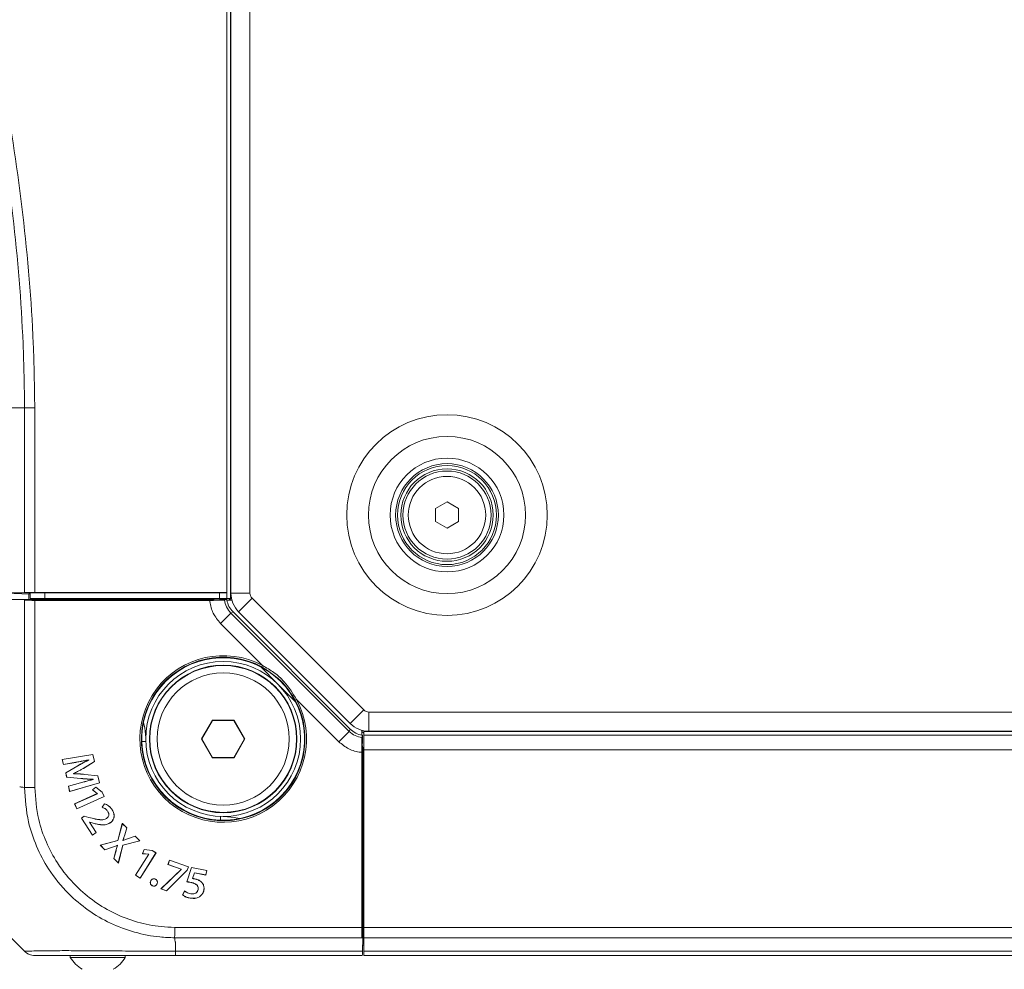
# Model space of a CAD drawing. Header units: millimetres. Extents: x 0 to 1118, y 0 to 864.
# Tile 113 of 256: x 238 to 272, y 604 to 637. Entities that reach past the tile are written whole.
import ezdxf

# ---------------------------------------------------------------- set-up
doc = ezdxf.new("R2010")
doc.units = ezdxf.units.MM

msp = doc.modelspace()

# ---------------------------------------------------------------- linework, layer by layer
at = {"color": 9, "linetype": 'Continuous', "lineweight": 0}
for p, q in [((245.576, 740.302), (245.576, 617.127)), ((246.239, 740.123), (246.239, 617.305)), ((238.097, 623.618), (238.555, 623.618)), ((238.555, 617.328), (238.555, 623.618)), ((238.908, 623.618), (238.908, 617.331)), ((239.251, 617.319), (239.251, 617.127)), ((245.201, 617.127), (245.201, 617.32)), ((246.239, 617.305), (245.589, 617.305)), ((238.555, 617.077), (245.02, 617.077)), ((238.555, 610.686), (238.555, 617.062)), ((238.908, 617.059), (238.908, 610.689)), ((245.02, 617.077), (245.124, 617.077)), ((246.312, 617.128), (245.852, 616.669)), ((246.312, 617.128), (250.115, 613.325)), ((245.232, 616.276), (245.585, 616.628)), ((245.661, 616.667), (245.585, 616.628)), ((245.585, 616.628), (249.615, 612.598)), ((246.671, 614.837), (245.232, 616.276)), ((246.671, 614.837), (246.647, 614.793)), ((247.78, 613.66), (247.824, 613.684)), ((249.263, 612.245), (247.824, 613.684)), ((250.115, 613.325), (249.656, 612.865)), ((250.292, 613.252), (250.292, 612.602)), ((250.292, 613.252), (436.61, 613.252)), ((249.263, 612.245), (249.615, 612.598)), ((249.615, 612.598), (249.654, 612.674)), ((250.114, 612.589), (436.789, 612.589)), ((250.064, 612.138), (250.064, 612.033)), ((250.064, 612.033), (250.064, 605.568)), ((436.789, 611.964), (250.114, 611.964)), ((240.301, 611.543), (240.302, 611.541)), ((240.37, 611.423), (240.369, 611.425)), ((240.469, 610.844), (240.468, 610.846)), ((240.475, 610.996), (240.475, 610.994)), ((240.752, 609.664), (240.752, 609.666)), ((241.973, 609.074), (241.975, 609.073)), ((242.099, 608.948), (242.099, 608.95)), ((241.516, 608.643), (241.517, 608.641)), ((241.665, 608.496), (241.663, 608.497)), ((243.676, 605.921), (250.046, 605.921)), ((250.079, 605.964), (250.114, 605.964)), ((250.114, 605.921), (436.789, 605.921)), ((250.049, 605.568), (243.673, 605.568)), ((436.789, 605.568), (250.114, 605.568)), ((243.701, 605.407), (243.701, 605.111)), ((243.701, 605.111), (250.071, 605.111)), ((250.114, 605.111), (436.789, 605.111))]:
    msp.add_line(p, q, dxfattribs=at)
at = {"color": 7, "linetype": 'Continuous', "lineweight": 15}
for p, q in [((245.451, 617.331), (245.451, 740.098)), ((245.589, 740.123), (245.589, 617.305)), ((252.564, 620.188), (252.951, 620.412)), ((252.951, 620.412), (253.339, 620.188)), ((252.564, 619.741), (252.564, 620.188)), ((253.339, 620.188), (253.339, 619.741)), ((252.951, 619.517), (252.564, 619.741)), ((253.339, 619.741), (252.951, 619.517)), ((237.951, 617.314), (238.714, 617.314)), ((237.951, 617.302), (238.714, 617.275)), ((238.098, 617.32), (238.555, 617.328)), ((238.701, 617.276), (238.701, 617.092)), ((238.714, 617.275), (238.714, 617.314)), ((238.751, 617.127), (238.751, 617.316)), ((238.908, 617.331), (245.451, 617.331)), ((245.451, 617.32), (239.075, 617.319)), ((245.451, 617.32), (245.451, 617.331)), ((245.451, 617.32), (245.451, 617.127)), ((238.555, 617.092), (238.098, 617.084)), ((238.555, 617.077), (238.555, 617.092)), ((238.555, 617.092), (245.02, 617.092)), ((238.555, 617.062), (238.555, 617.077)), ((238.555, 617.062), (245.02, 617.062)), ((238.751, 617.127), (239.251, 617.127)), ((244.871, 617.059), (238.908, 617.059)), ((245.201, 617.127), (239.251, 617.127)), ((240.101, 617.092), (240.101, 617.127)), ((240.601, 617.127), (240.601, 617.092)), ((244.269, 617.127), (244.304, 617.092)), ((245.02, 617.077), (245.02, 617.092)), ((245.02, 617.092), (245.124, 617.077)), ((245.02, 617.062), (245.124, 617.077)), ((245.02, 617.077), (245.02, 617.062)), ((245.124, 617.077), (245.201, 617.088)), ((245.201, 617.127), (245.451, 617.127)), ((245.201, 617.088), (245.45, 617.088)), ((245.371, 617.067), (245.45, 617.088)), ((245.451, 617.077), (245.45, 617.088)), ((245.524, 617.127), (245.451, 617.127)), ((245.451, 617.077), (245.453, 617.066)), ((245.621, 617.066), (245.453, 617.066)), ((245.524, 617.127), (245.607, 617.127)), ((245.585, 617.066), (245.524, 617.127)), ((245.661, 616.667), (249.654, 612.674)), ((245.852, 616.669), (249.656, 612.865)), ((246.593, 614.803), (247.191, 614.204)), ((247.191, 614.204), (247.79, 613.606)), ((244.957, 612.98), (244.587, 612.339)), ((244.962, 612.971), (244.597, 612.339)), ((244.962, 612.971), (244.957, 612.98)), ((245.696, 612.98), (244.957, 612.98)), ((245.691, 612.971), (244.962, 612.971)), ((245.691, 612.971), (245.696, 612.98)), ((246.055, 612.339), (245.691, 612.971)), ((246.065, 612.339), (245.696, 612.98)), ((250.053, 612.634), (250.053, 612.466)), ((250.114, 612.537), (250.053, 612.598)), ((250.114, 612.62), (250.114, 612.537)), ((250.114, 612.464), (250.114, 612.537)), ((250.292, 612.602), (436.61, 612.602)), ((242.558, 612.252), (242.702, 612.252)), ((242.689, 612.339), (242.689, 612.377)), ((244.597, 612.339), (244.587, 612.339)), ((244.587, 612.339), (244.957, 611.699)), ((244.597, 612.339), (244.962, 611.708)), ((245.691, 611.708), (246.055, 612.339)), ((245.696, 611.699), (246.065, 612.339)), ((246.055, 612.339), (246.065, 612.339)), ((250.053, 612.466), (250.064, 612.464)), ((250.054, 612.384), (250.075, 612.463)), ((250.064, 612.464), (250.075, 612.463)), ((250.075, 612.214), (250.064, 612.138)), ((250.075, 612.463), (250.075, 612.214)), ((250.114, 611.964), (250.114, 612.464)), ((250.114, 612.464), (436.789, 612.464)), ((250.046, 611.884), (250.046, 605.921)), ((250.064, 612.138), (250.049, 612.033)), ((250.049, 612.033), (250.049, 605.568)), ((250.064, 612.033), (250.049, 612.033)), ((250.064, 612.138), (250.079, 612.033)), ((250.064, 612.033), (250.079, 612.033)), ((250.079, 612.033), (250.079, 605.568)), ((250.114, 611.964), (250.114, 605.921)), ((240.887, 611.813), (239.842, 611.644)), ((239.842, 611.644), (239.882, 611.468)), ((239.844, 611.642), (239.842, 611.644)), ((240.886, 611.811), (239.844, 611.642)), ((239.844, 611.642), (239.884, 611.471)), ((239.882, 611.468), (240.302, 611.541)), ((239.884, 611.471), (240.301, 611.543)), ((240.56, 611.338), (240.942, 611.567)), ((240.562, 611.336), (240.945, 611.566)), ((240.746, 611.627), (240.744, 611.624)), ((240.744, 611.624), (240.745, 611.621)), ((240.748, 611.62), (240.745, 611.621)), ((240.746, 611.627), (240.748, 611.62)), ((240.886, 611.811), (240.887, 611.813)), ((240.942, 611.567), (240.886, 611.811)), ((240.945, 611.566), (240.887, 611.813)), ((240.942, 611.567), (240.945, 611.566)), ((244.962, 611.708), (244.957, 611.699)), ((244.957, 611.699), (245.696, 611.699)), ((244.962, 611.708), (245.691, 611.708)), ((245.691, 611.708), (245.696, 611.699)), ((239.884, 611.471), (239.882, 611.468)), ((240.369, 611.425), (239.961, 611.186)), ((239.961, 611.186), (239.994, 611.04)), ((239.963, 611.184), (239.961, 611.186)), ((240.37, 611.423), (239.963, 611.184)), ((239.963, 611.184), (239.996, 611.042)), ((240.225, 611.152), (240.223, 611.16)), ((240.223, 611.16), (240.226, 611.158)), ((240.225, 611.152), (240.227, 611.154)), ((240.227, 611.154), (240.226, 611.158)), ((240.56, 611.338), (240.562, 611.336)), ((250.079, 611.317), (250.114, 611.282)), ((239.996, 611.042), (239.994, 611.04)), ((239.994, 611.04), (240.475, 610.994)), ((239.996, 611.042), (240.475, 610.996)), ((240.468, 610.846), (240.053, 610.729)), ((240.469, 610.844), (240.056, 610.727)), ((240.095, 610.546), (241.111, 610.843)), ((240.097, 610.548), (241.109, 610.844)), ((240.609, 611.132), (240.61, 611.134)), ((241.053, 611.085), (240.609, 611.132)), ((241.055, 611.087), (240.61, 611.134)), ((240.899, 610.965), (240.897, 610.963)), ((240.897, 610.963), (240.898, 610.958)), ((240.901, 610.956), (240.898, 610.958)), ((240.899, 610.965), (240.901, 610.956)), ((241.053, 611.085), (241.055, 611.087)), ((241.109, 610.844), (241.053, 611.085)), ((241.111, 610.843), (241.055, 611.087)), ((241.109, 610.844), (241.111, 610.843)), ((240.053, 610.729), (240.095, 610.546)), ((240.056, 610.727), (240.053, 610.729)), ((240.056, 610.727), (240.097, 610.548)), ((240.097, 610.548), (240.095, 610.546)), ((241.037, 610.476), (240.265, 610.131)), ((241.04, 610.475), (240.268, 610.13)), ((240.993, 610.701), (240.873, 610.611)), ((240.873, 610.611), (241.035, 610.479)), ((240.877, 610.611), (240.873, 610.611)), ((240.993, 610.698), (240.877, 610.611)), ((240.877, 610.611), (241.037, 610.48)), ((241.206, 610.524), (240.993, 610.701)), ((240.993, 610.698), (240.993, 610.701)), ((241.204, 610.523), (240.993, 610.698)), ((241.037, 610.48), (241.035, 610.479)), ((241.035, 610.479), (241.037, 610.476)), ((241.037, 610.48), (241.04, 610.475)), ((241.04, 610.475), (241.037, 610.476)), ((241.204, 610.523), (241.206, 610.524)), ((241.269, 610.378), (241.204, 610.523)), ((241.272, 610.377), (241.206, 610.524)), ((240.341, 609.961), (241.272, 610.377)), ((240.342, 609.964), (241.269, 610.378)), ((241.269, 610.378), (241.272, 610.377)), ((240.265, 610.131), (240.341, 609.961)), ((240.268, 610.13), (240.265, 610.131)), ((240.268, 610.13), (240.342, 609.964)), ((240.342, 609.964), (240.341, 609.961)), ((241.287, 610.132), (241.203, 610.011)), ((241.288, 610.13), (241.207, 610.012)), ((241.394, 609.875), (241.393, 609.874)), ((241.544, 609.925), (241.546, 609.926)), ((240.593, 609.707), (240.494, 609.644)), ((240.494, 609.644), (240.869, 609.062)), ((240.497, 609.643), (240.494, 609.644)), ((240.594, 609.705), (240.497, 609.643)), ((240.497, 609.643), (240.87, 609.066)), ((240.752, 609.666), (240.593, 609.707)), ((240.594, 609.705), (240.593, 609.707)), ((240.752, 609.664), (240.594, 609.705)), ((240.774, 609.502), (240.779, 609.505)), ((240.774, 609.502), (240.777, 609.501)), ((241, 609.15), (240.774, 609.502)), ((240.777, 609.501), (240.779, 609.503)), ((241.003, 609.149), (240.777, 609.501)), ((240.779, 609.505), (240.893, 609.471)), ((240.779, 609.505), (240.779, 609.503)), ((240.779, 609.503), (240.892, 609.469)), ((240.893, 609.471), (240.892, 609.469)), ((241.349, 609.627), (241.347, 609.628)), ((241.467, 609.478), (241.468, 609.476)), ((245.239, 609.713), (245.239, 609.571)), ((245.364, 609.702), (245.326, 609.702)), ((240.869, 609.062), (241.003, 609.149)), ((240.87, 609.066), (241, 609.15)), ((241, 609.15), (241.003, 609.149)), ((241.89, 609.464), (241.736, 608.881)), ((241.891, 609.46), (241.738, 608.879)), ((242.047, 609.308), (241.89, 609.464)), ((241.891, 609.46), (241.89, 609.464)), ((242.044, 609.308), (241.891, 609.46)), ((241.973, 609.074), (242.044, 609.308)), ((241.975, 609.073), (242.047, 609.308)), ((242.044, 609.308), (242.047, 609.308)), ((240.87, 609.066), (240.869, 609.062)), ((241.736, 608.881), (241.137, 608.721)), ((241.738, 608.879), (241.142, 608.72)), ((241.738, 608.879), (241.736, 608.881)), ((241.905, 608.723), (242.485, 608.872)), ((241.907, 608.721), (242.489, 608.87)), ((241.914, 608.881), (241.91, 608.885)), ((241.91, 608.885), (241.913, 608.885)), ((241.915, 608.883), (241.913, 608.885)), ((241.914, 608.881), (241.915, 608.883)), ((242.332, 609.026), (242.099, 608.95)), ((242.332, 609.023), (242.099, 608.948)), ((242.489, 608.87), (242.332, 609.026)), ((242.332, 609.023), (242.332, 609.026)), ((242.485, 608.872), (242.332, 609.023)), ((242.485, 608.872), (242.489, 608.87)), ((241.137, 608.721), (241.294, 608.566)), ((241.142, 608.72), (241.137, 608.721)), ((241.142, 608.72), (241.295, 608.568)), ((241.294, 608.566), (241.517, 608.641)), ((241.295, 608.568), (241.294, 608.566)), ((241.295, 608.568), (241.516, 608.643)), ((241.663, 608.497), (241.597, 608.267)), ((241.665, 608.496), (241.599, 608.268)), ((241.725, 608.718), (241.725, 608.716)), ((241.725, 608.718), (241.731, 608.713)), ((241.725, 608.716), (241.728, 608.712)), ((241.731, 608.713), (241.728, 608.712)), ((241.754, 608.115), (241.905, 608.723)), ((241.755, 608.11), (241.907, 608.721)), ((241.905, 608.723), (241.907, 608.721)), ((242.629, 608.573), (242.579, 608.432)), ((242.63, 608.571), (242.582, 608.434)), ((242.904, 608.544), (242.629, 608.573)), ((242.63, 608.571), (242.629, 608.573)), ((242.903, 608.542), (242.63, 608.571)), ((242.903, 608.542), (242.904, 608.544)), ((243.037, 608.458), (242.903, 608.542)), ((243.04, 608.458), (242.904, 608.544)), ((241.599, 608.268), (241.597, 608.267)), ((241.597, 608.267), (241.755, 608.11)), ((241.599, 608.268), (241.754, 608.115)), ((242.79, 608.41), (242.339, 607.695)), ((242.793, 608.411), (242.342, 607.696)), ((242.496, 607.599), (243.037, 608.458)), ((242.497, 607.596), (243.04, 608.458)), ((242.582, 608.434), (242.579, 608.432)), ((242.579, 608.432), (242.787, 608.412)), ((242.582, 608.434), (242.788, 608.414)), ((242.788, 608.414), (242.787, 608.412)), ((242.787, 608.412), (242.79, 608.41)), ((242.788, 608.414), (242.793, 608.411)), ((242.793, 608.411), (242.79, 608.41)), ((243.037, 608.458), (243.04, 608.458)), ((243.498, 608.211), (243.445, 608.061)), ((243.5, 608.208), (243.447, 608.062)), ((244.144, 607.981), (243.498, 608.211)), ((243.5, 608.208), (243.498, 608.211)), ((244.141, 607.98), (243.5, 608.208)), ((241.754, 608.115), (241.755, 608.11)), ((243.896, 607.897), (243.204, 607.234)), ((243.898, 607.895), (243.208, 607.235)), ((243.395, 607.168), (244.101, 607.866)), ((243.396, 607.166), (244.102, 607.865)), ((243.447, 608.062), (243.445, 608.061)), ((243.445, 608.061), (243.897, 607.9)), ((243.447, 608.062), (243.9, 607.901)), ((243.897, 607.9), (243.896, 607.897)), ((243.898, 607.895), (243.896, 607.897)), ((243.9, 607.901), (243.897, 607.9)), ((243.9, 607.901), (243.898, 607.895)), ((244.249, 607.962), (244.085, 607.469)), ((244.25, 607.959), (244.088, 607.471)), ((244.101, 607.866), (244.141, 607.98)), ((244.101, 607.866), (244.102, 607.865)), ((244.102, 607.865), (244.144, 607.981)), ((244.141, 607.98), (244.144, 607.981)), ((244.766, 607.862), (244.249, 607.962)), ((244.25, 607.959), (244.249, 607.962)), ((244.764, 607.86), (244.25, 607.959)), ((244.734, 607.708), (244.764, 607.86)), ((244.736, 607.705), (244.766, 607.862)), ((244.764, 607.86), (244.766, 607.862)), ((242.342, 607.696), (242.339, 607.695)), ((242.339, 607.695), (242.497, 607.596)), ((242.342, 607.696), (242.496, 607.599)), ((242.496, 607.599), (242.497, 607.596)), ((242.859, 607.503), (242.857, 607.504)), ((243.018, 607.562), (243.019, 607.564)), ((244.28, 607.583), (244.35, 607.782)), ((244.28, 607.583), (244.283, 607.585)), ((244.283, 607.585), (244.351, 607.779)), ((244.35, 607.782), (244.351, 607.779)), ((244.35, 607.782), (244.734, 607.708)), ((244.351, 607.779), (244.736, 607.705)), ((244.356, 607.573), (244.357, 607.575)), ((244.586, 607.462), (244.587, 607.464)), ((244.734, 607.708), (244.736, 607.705)), ((250.079, 607.614), (250.114, 607.614)), ((242.912, 607.343), (242.911, 607.341)), ((242.911, 607.341), (242.911, 607.341)), ((242.912, 607.343), (242.912, 607.343)), ((243.07, 607.401), (243.072, 607.4)), ((243.208, 607.235), (243.204, 607.234)), ((243.204, 607.234), (243.396, 607.166)), ((243.208, 607.235), (243.395, 607.168)), ((243.395, 607.168), (243.396, 607.166)), ((244.01, 607.161), (243.944, 607.025)), ((244.011, 607.158), (243.947, 607.026)), ((244.225, 607.454), (244.224, 607.452)), ((244.475, 607.208), (244.472, 607.208)), ((244.667, 607.185), (244.669, 607.184)), ((244.198, 606.918), (244.197, 606.916)), ((244.22, 607.065), (244.22, 607.067)), ((250.114, 607.111), (250.064, 607.111)), ((250.114, 607.114), (250.079, 607.114)), ((250.079, 606.977), (250.114, 606.977)), ((250.114, 606.964), (250.079, 606.964)), ((250.079, 606.464), (250.114, 606.464)), ((250.114, 605.568), (250.114, 605.921)), ((238.555, 605.111), (238.098, 605.568)), ((250.064, 605.568), (250.049, 605.568)), ((250.079, 605.568), (250.064, 605.568)), ((250.079, 605.568), (250.071, 605.111)), ((250.114, 605.111), (250.114, 605.568)), ((250.074, 605.314), (250.114, 605.314)), ((250.114, 604.964), (250.114, 605.111)), ((240.117, 604.964), (240.117, 604.899)), ((240.117, 604.899), (241.992, 604.899)), ((241.992, 604.899), (241.992, 604.964)), ((243.702, 604.964), (243.551, 604.964)), ((250.064, 604.964), (243.702, 604.964)), ((436.789, 604.964), (250.114, 604.964))]:
    msp.add_line(p, q, dxfattribs=at)
at = {"color": 7, "linetype": 'Continuous', "lineweight": 15, "flags": 128}
for points in [[(242.689, 612.377), (242.655, 612.718), (242.612, 612.891)], [(241.207, 610.012), (241.205, 610.012), (241.203, 610.011)], [(241.288, 610.13), (241.288, 610.131), (241.287, 610.132)], [(245.878, 609.625), (245.705, 609.668), (245.364, 609.702)], [(244.088, 607.471), (244.087, 607.47), (244.085, 607.469)], [(242.912, 607.343), (242.912, 607.342), (242.911, 607.341), (242.911, 607.341)], [(244.011, 607.158), (244.01, 607.16), (244.01, 607.161)], [(243.947, 607.026), (243.945, 607.026), (243.944, 607.025)]]:
    msp.add_lwpolyline(points, dxfattribs=at)
at = {"color": 9, "linetype": 'Continuous', "lineweight": 0}
for radius in [3.417, 2.677, 1.938, 1.318]:
    msp.add_circle((252.951, 619.964), radius, dxfattribs=at)
at = {"color": 7, "linetype": 'Continuous', "lineweight": 15}
for centre, radius in [((252.951, 619.964), 1.75), ((252.951, 619.964), 1.688), ((252.951, 619.964), 1.575), ((252.951, 619.964), 1.5), ((245.326, 612.339), 2.638), ((245.326, 612.339), 2.513), ((245.326, 612.339), 2.5), ((245.326, 612.339), 2.25)]:
    msp.add_circle(centre, radius, dxfattribs=at)
for centre, radius, start, end in [((246.489, 617.305), 0.9, 180, 225), ((245.326, 612.339), 2.77, 55.4559, 34.5441), ((245.326, 612.339), 2.77, 34.5441, 55.4559), ((250.292, 613.502), 0.9, 225, 270), ((238.908, 605.464), 0.5, 225, 246.6047), ((241.055, 605.438), 1.081, 209.8821, 240.7838), ((241.055, 605.438), 1.081, 299.2162, 330.1179)]:
    msp.add_arc(centre, radius, start, end, dxfattribs=at)
at = {"color": 9, "linetype": 'Continuous', "lineweight": 0}
for centre, radius, start, end in [((246.489, 617.305), 0.25, 180, 225), ((245.326, 612.339), 2.837, 61.6997, 28.3003), ((245.326, 612.339), 2.787, 61.6997, 28.3003), ((250.292, 613.502), 0.25, 225, 270)]:
    msp.add_arc(centre, radius, start, end, dxfattribs=at)
at = {"color": 7, "linetype": 'Continuous', "lineweight": 15}
for centre, major_axis, start_param, end_param in [((238.908, 617.322), (0.5, 0), 1.570796, 2.356194), ((239.076, 617.313), (0.375, 0), 1.57516, 2.883502), ((238.908, 617.068), (0.5, 0), 3.926991, 4.712389), ((250.055, 605.921), (0, 0.5), 1.570796, 2.356194), ((250.064, 605.464), (0, 0.5), 3.141593, 3.926991)]:
    msp.add_ellipse(centre, major_axis=major_axis, ratio=0.017455, start_param=start_param, end_param=end_param, dxfattribs=at)
at = {"color": 9, "linetype": 'Continuous', "lineweight": 0}
for points, knots in [([(238.555, 623.618), (238.555, 623.618), (238.555, 624.343), (238.507, 626.525), (238.209, 630.156), (237.57, 634.483), (236.702, 638.769), (235.638, 643.012), (234.411, 647.21), (233.046, 651.367), (231.57, 655.486), (230.011, 659.576), (228.403, 663.649), (226.791, 667.725), (225.233, 671.826), (223.807, 675.981), (222.808, 679.509), (222.171, 682.374), (221.788, 684.543), (221.508, 686.731), (221.343, 688.931), (221.298, 691.139), (221.381, 693.346), (221.596, 695.543), (221.945, 697.724), (222.432, 699.879), (223.051, 702), (223.8, 704.078), (224.663, 706.108), (225.626, 708.09), (226.672, 710.026), (228.146, 712.557), (230.094, 715.65), (232.168, 718.907), (233.882, 721.773), (235.146, 724.088), (236.209, 726.302), (237.067, 728.406), (237.771, 730.566), (238.24, 732.618), (238.508, 734.538), (238.539, 735.72), (238.555, 736.311)], [0, 0, 0, 0, 0, 0.018255, 0.054923, 0.091601, 0.128278, 0.164958, 0.20165, 0.238344, 0.275056, 0.31177, 0.348506, 0.385271, 0.422072, 0.458918, 0.495814, 0.514271, 0.532761, 0.55125, 0.569759, 0.588267, 0.60679, 0.625312, 0.643807, 0.662338, 0.68087, 0.699386, 0.717903, 0.73637, 0.754822, 0.773275, 0.810082, 0.846803, 0.870466, 0.894124, 0.913157, 0.932239, 0.951284, 0.970267, 0.985135, 1, 1, 1, 1]), ([(238.908, 736.309), (238.889, 735.708), (238.85, 734.507), (238.566, 732.561), (238.079, 730.487), (237.357, 728.309), (236.48, 726.188), (235.399, 723.963), (234.119, 721.64), (232.39, 718.773), (230.303, 715.521), (228.348, 712.436), (226.87, 709.915), (225.825, 707.989), (224.862, 706.018), (224, 704), (223.254, 701.934), (222.637, 699.826), (222.152, 697.684), (221.805, 695.516), (221.593, 693.331), (221.511, 691.137), (221.557, 688.942), (221.724, 686.753), (222.005, 684.576), (222.39, 682.417), (223.029, 679.565), (224.034, 676.051), (225.467, 671.909), (227.032, 667.817), (228.654, 663.748), (230.272, 659.677), (231.841, 655.586), (233.329, 651.463), (234.704, 647.301), (235.942, 643.093), (237.016, 638.84), (237.897, 634.538), (238.544, 630.193), (238.863, 626.543), (238.897, 624.348), (238.908, 623.618)], [0, 0, 0, 0, 0.0151052, 0.0302135, 0.0493734, 0.0685948, 0.0878524, 0.1070619, 0.1307913, 0.1545261, 0.1912488, 0.2279761, 0.2463528, 0.2647277, 0.2830942, 0.3014952, 0.3198943, 0.3383011, 0.3567075, 0.3750776, 0.393479, 0.4118812, 0.4302759, 0.4486715, 0.4670576, 0.4854449, 0.5038098, 0.54055, 0.5772798, 0.614004, 0.6507265, 0.6874493, 0.7241836, 0.7609161, 0.7976672, 0.8344158, 0.8711927, 0.9079655, 0.9448022, 0.9816285, 1, 1, 1, 1]), ([(245.232, 616.276), (245.143, 616.384), (244.964, 616.602), (244.886, 616.894), (244.872, 617.046), (244.871, 617.059)], [0, 0, 0, 0, 0.477301, 0.954606, 1, 1, 1, 1]), ([(245.371, 617.067), (245.388, 616.987), (245.422, 616.822), (245.53, 616.694), (245.585, 616.628)], [0, 0, 0, 0, 0.490629, 1, 1, 1, 1]), ([(246.671, 614.837), (246.802, 614.763), (247.068, 614.611), (247.486, 614.24), (247.695, 613.896), (247.824, 613.684)], [0, 0, 0, 0, 0.272729, 0.554234, 1, 1, 1, 1]), ([(247.78, 613.66), (247.65, 613.867), (247.36, 614.329), (246.901, 614.627), (246.647, 614.793)], [0, 0, 0, 0, 0.44649, 1, 1, 1, 1]), ([(249.615, 612.598), (249.681, 612.543), (249.809, 612.435), (249.974, 612.401), (250.054, 612.384)], [0, 0, 0, 0, 0.509361, 1, 1, 1, 1]), ([(250.046, 611.884), (250.034, 611.885), (249.882, 611.899), (249.59, 611.976), (249.372, 612.156), (249.263, 612.245)], [0, 0, 0, 0, 0.0434569, 0.5208053, 1, 1, 1, 1]), ([(238.394, 610.714), (238.396, 610.713), (238.412, 610.704), (238.466, 610.694), (238.517, 610.69), (238.555, 610.686)], [0, 0, 0, 0, 0.051239, 0.304553, 1, 1, 1, 1]), ([(243.673, 605.568), (243.506, 605.574), (243.045, 605.59), (242.302, 605.737), (241.475, 606.043), (240.714, 606.489), (239.987, 607.1), (239.389, 607.84), (238.95, 608.675), (238.63, 609.605), (238.582, 610.291), (238.555, 610.686)], [0, 0, 0, 0, 0.062708, 0.172185, 0.281662, 0.391037, 0.500408, 0.635266, 0.743843, 0.852419, 1, 1, 1, 1]), ([(238.908, 610.689), (238.935, 610.321), (238.98, 609.682), (239.283, 608.82), (239.696, 608.045), (240.254, 607.359), (240.928, 606.79), (241.633, 606.371), (242.4, 606.082), (243.091, 605.942), (243.52, 605.927), (243.676, 605.921)], [0, 0, 0, 0, 0.147652, 0.256205, 0.364776, 0.499589, 0.608942, 0.718292, 0.827742, 0.937176, 1, 1, 1, 1]), ([(243.673, 605.568), (243.674, 605.555), (243.677, 605.51), (243.683, 605.458), (243.695, 605.419), (243.7, 605.409), (243.701, 605.407), (243.701, 605.407)], [0, 0, 0, 0, 0.2452024, 0.8175352, 0.9606824, 0.9921507, 1, 1, 1, 1]), ([(238.555, 605.111), (238.56, 605.111), (238.574, 605.111), (238.721, 605.115), (239.027, 605.122), (239.475, 605.128), (240.056, 605.13), (240.758, 605.126), (241.562, 605.12), (242.542, 605.113), (243.274, 605.111), (243.701, 605.111)], [0, 0, 0, 0, 0.063883, 0.173204, 0.282521, 0.391668, 0.500808, 0.61621, 0.728943, 0.841676, 1, 1, 1, 1])]:
    msp.add_open_spline(points, degree=3, knots=knots, dxfattribs=at)
for points in [[(238.908, 623.618), (238.876, 623.618), (238.81, 623.618), (238.716, 623.618), (238.628, 623.618), (238.579, 623.618), (238.555, 623.618)], [(238.555, 610.686), (238.579, 610.687), (238.628, 610.687), (238.716, 610.688), (238.81, 610.688), (238.876, 610.689), (238.908, 610.689)], [(243.673, 605.568), (243.673, 605.592), (243.674, 605.641), (243.675, 605.729), (243.675, 605.823), (243.676, 605.889), (243.676, 605.921)], [(243.701, 605.111), (243.701, 605.089), (243.701, 605.045), (243.701, 605), (243.702, 604.97), (243.702, 604.966), (243.702, 604.964)]]:
    msp.add_open_spline(points, degree=3, dxfattribs=at)
at = {"color": 7, "linetype": 'Continuous', "lineweight": 15}
for points, knots in [([(244.871, 617.059), (244.927, 617.059), (245.04, 617.06), (245.191, 617.061), (245.305, 617.063), (245.359, 617.066), (245.368, 617.067), (245.371, 617.067)], [0, 0, 0, 0, 0.2256354, 0.4512756, 0.6767085, 0.9011407, 1, 1, 1, 1]), ([(245.453, 617.066), (245.472, 616.993), (245.51, 616.844), (245.61, 616.727), (245.661, 616.667)], [0, 0, 0, 0, 0.487971, 1, 1, 1, 1]), ([(249.654, 612.674), (249.714, 612.623), (249.831, 612.523), (249.98, 612.485), (250.053, 612.466)], [0, 0, 0, 0, 0.5120471, 1, 1, 1, 1]), ([(250.054, 612.384), (250.053, 612.375), (250.051, 612.356), (250.049, 612.261), (250.047, 612.127), (250.046, 611.993), (250.046, 611.91), (250.046, 611.884)], [0, 0, 0, 0, 0.222967, 0.445906, 0.669621, 0.894617, 1, 1, 1, 1]), ([(240.301, 611.543), (240.35, 611.552), (240.449, 611.57), (240.597, 611.598), (240.696, 611.617), (240.746, 611.627)], [0, 0, 0, 0, 0.331775, 0.665883, 1, 1, 1, 1]), ([(240.302, 611.541), (240.351, 611.55), (240.449, 611.568), (240.597, 611.596), (240.695, 611.615), (240.744, 611.624)], [0, 0, 0, 0, 0.333206, 0.666599, 1, 1, 1, 1]), ([(240.745, 611.621), (240.7, 611.599), (240.614, 611.558), (240.488, 611.492), (240.409, 611.447), (240.369, 611.425)], [0, 0, 0, 0, 0.353346, 0.676568, 1, 1, 1, 1]), ([(240.748, 611.62), (240.703, 611.598), (240.616, 611.557), (240.49, 611.491), (240.41, 611.446), (240.37, 611.423)], [0, 0, 0, 0, 0.351939, 0.675863, 1, 1, 1, 1]), ([(240.223, 611.16), (240.268, 611.182), (240.348, 611.221), (240.46, 611.281), (240.527, 611.319), (240.56, 611.338)], [0, 0, 0, 0, 0.393545, 0.696705, 1, 1, 1, 1]), ([(240.609, 611.132), (240.56, 611.136), (240.471, 611.143), (240.342, 611.149), (240.264, 611.151), (240.225, 611.152)], [0, 0, 0, 0, 0.389715, 0.694802, 1, 1, 1, 1]), ([(240.226, 611.158), (240.271, 611.18), (240.35, 611.22), (240.461, 611.279), (240.528, 611.317), (240.562, 611.336)], [0, 0, 0, 0, 0.395144, 0.697506, 1, 1, 1, 1]), ([(240.61, 611.134), (240.56, 611.138), (240.471, 611.146), (240.343, 611.151), (240.266, 611.153), (240.227, 611.154)], [0, 0, 0, 0, 0.391311, 0.6956, 1, 1, 1, 1]), ([(240.898, 610.958), (240.849, 610.947), (240.753, 610.924), (240.61, 610.885), (240.516, 610.859), (240.468, 610.846)], [0, 0, 0, 0, 0.33782, 0.668882, 1, 1, 1, 1]), ([(240.901, 610.956), (240.852, 610.945), (240.755, 610.923), (240.612, 610.884), (240.517, 610.857), (240.469, 610.844)], [0, 0, 0, 0, 0.336243, 0.668093, 1, 1, 1, 1]), ([(240.475, 610.996), (240.525, 610.991), (240.62, 610.981), (240.761, 610.971), (240.853, 610.967), (240.899, 610.965)], [0, 0, 0, 0, 0.352875, 0.67634, 1, 1, 1, 1]), ([(240.475, 610.994), (240.524, 610.989), (240.62, 610.979), (240.76, 610.968), (240.852, 610.965), (240.897, 610.963)], [0, 0, 0, 0, 0.3541542, 0.6769804, 1, 1, 1, 1]), ([(241.203, 610.011), (241.227, 610.002), (241.268, 609.984), (241.337, 609.943), (241.371, 609.901), (241.393, 609.874)], [0, 0, 0, 0, 0.317144, 0.5705, 1, 1, 1, 1]), ([(241.207, 610.012), (241.23, 610.002), (241.271, 609.985), (241.339, 609.944), (241.373, 609.902), (241.394, 609.875)], [0, 0, 0, 0, 0.3191578, 0.5704597, 1, 1, 1, 1]), ([(241.546, 609.926), (241.526, 609.953), (241.474, 610.025), (241.382, 610.096), (241.309, 610.124), (241.287, 610.132)], [0, 0, 0, 0, 0.298821, 0.79388, 1, 1, 1, 1]), ([(241.544, 609.925), (241.524, 609.952), (241.472, 610.023), (241.382, 610.093), (241.309, 610.122), (241.288, 610.13)], [0, 0, 0, 0, 0.300077, 0.797444, 1, 1, 1, 1]), ([(241.393, 609.874), (241.406, 609.85), (241.426, 609.812), (241.434, 609.753), (241.42, 609.704), (241.391, 609.66), (241.361, 609.638), (241.347, 609.628)], [0, 0, 0, 0, 0.285847, 0.451029, 0.617185, 0.818662, 1, 1, 1, 1]), ([(241.394, 609.875), (241.408, 609.851), (241.428, 609.813), (241.436, 609.753), (241.422, 609.703), (241.393, 609.658), (241.363, 609.637), (241.349, 609.627)], [0, 0, 0, 0, 0.285227, 0.45099, 0.617714, 0.819411, 1, 1, 1, 1]), ([(241.467, 609.478), (241.501, 609.506), (241.565, 609.557), (241.611, 609.667), (241.611, 609.783), (241.578, 609.866), (241.55, 609.913), (241.544, 609.925)], [0, 0, 0, 0, 0.254722, 0.479948, 0.677294, 0.922669, 1, 1, 1, 1]), ([(241.468, 609.476), (241.502, 609.504), (241.567, 609.556), (241.613, 609.667), (241.613, 609.783), (241.58, 609.867), (241.552, 609.915), (241.546, 609.926)], [0, 0, 0, 0, 0.254989, 0.480261, 0.677654, 0.922777, 1, 1, 1, 1]), ([(241.347, 609.628), (241.318, 609.615), (241.247, 609.582), (241.114, 609.588), (240.946, 609.617), (240.824, 609.648), (240.752, 609.666)], [0, 0, 0, 0, 0.156836, 0.382215, 0.633721, 1, 1, 1, 1]), ([(241.349, 609.627), (241.319, 609.613), (241.247, 609.58), (241.114, 609.586), (240.946, 609.615), (240.824, 609.646), (240.752, 609.664)], [0, 0, 0, 0, 0.157604, 0.383602, 0.63559, 1, 1, 1, 1]), ([(240.892, 609.469), (240.941, 609.457), (241.038, 609.433), (241.187, 609.412), (241.338, 609.412), (241.425, 609.456), (241.468, 609.476)], [0, 0, 0, 0, 0.25393, 0.508119, 0.764037, 1, 1, 1, 1]), ([(240.893, 609.471), (240.941, 609.459), (241.039, 609.435), (241.187, 609.414), (241.338, 609.415), (241.425, 609.458), (241.467, 609.478)], [0, 0, 0, 0, 0.2547076, 0.509676, 0.7664143, 1, 1, 1, 1]), ([(241.91, 608.885), (241.918, 608.908), (241.933, 608.951), (241.954, 609.014), (241.967, 609.054), (241.973, 609.074)], [0, 0, 0, 0, 0.37661, 0.688275, 1, 1, 1, 1]), ([(241.913, 608.885), (241.921, 608.909), (241.936, 608.952), (241.956, 609.014), (241.969, 609.053), (241.975, 609.073)], [0, 0, 0, 0, 0.379142, 0.689542, 1, 1, 1, 1]), ([(242.099, 608.948), (242.076, 608.941), (242.033, 608.926), (241.971, 608.903), (241.933, 608.888), (241.914, 608.881)], [0, 0, 0, 0, 0.380758, 0.690305, 1, 1, 1, 1]), ([(242.099, 608.95), (242.075, 608.943), (242.032, 608.928), (241.971, 608.905), (241.934, 608.891), (241.915, 608.883)], [0, 0, 0, 0, 0.383203, 0.691529, 1, 1, 1, 1]), ([(241.516, 608.643), (241.54, 608.651), (241.587, 608.667), (241.657, 608.69), (241.703, 608.709), (241.725, 608.718)], [0, 0, 0, 0, 0.337422, 0.668484, 1, 1, 1, 1]), ([(241.517, 608.641), (241.541, 608.649), (241.588, 608.665), (241.657, 608.688), (241.702, 608.707), (241.725, 608.716)], [0, 0, 0, 0, 0.339436, 0.669496, 1, 1, 1, 1]), ([(241.728, 608.712), (241.721, 608.689), (241.705, 608.641), (241.683, 608.569), (241.67, 608.521), (241.663, 608.497)], [0, 0, 0, 0, 0.333336, 0.666628, 1, 1, 1, 1]), ([(241.731, 608.713), (241.723, 608.689), (241.707, 608.641), (241.686, 608.569), (241.672, 608.521), (241.665, 608.496)], [0, 0, 0, 0, 0.3315217, 0.6657189, 1, 1, 1, 1]), ([(242.857, 607.504), (242.851, 607.488), (242.841, 607.459), (242.845, 607.415), (242.861, 607.379), (242.886, 607.355), (242.904, 607.345), (242.911, 607.341)], [0, 0, 0, 0, 0.271095, 0.474054, 0.677286, 0.874049, 1, 1, 1, 1]), ([(242.859, 607.503), (242.853, 607.487), (242.843, 607.458), (242.847, 607.415), (242.863, 607.38), (242.888, 607.357), (242.905, 607.346), (242.912, 607.343)], [0, 0, 0, 0, 0.274867, 0.476455, 0.678289, 0.873712, 1, 1, 1, 1]), ([(243.019, 607.564), (243.001, 607.57), (242.972, 607.58), (242.928, 607.572), (242.895, 607.554), (242.871, 607.529), (242.861, 607.511), (242.857, 607.504)], [0, 0, 0, 0, 0.283737, 0.479364, 0.674976, 0.876266, 1, 1, 1, 1]), ([(243.018, 607.562), (243, 607.568), (242.971, 607.578), (242.928, 607.57), (242.895, 607.552), (242.873, 607.528), (242.863, 607.51), (242.859, 607.503)], [0, 0, 0, 0, 0.289112, 0.48437, 0.679586, 0.88129, 1, 1, 1, 1]), ([(243.07, 607.401), (243.076, 607.418), (243.087, 607.446), (243.083, 607.489), (243.067, 607.523), (243.044, 607.547), (243.026, 607.557), (243.018, 607.562)], [0, 0, 0, 0, 0.279171, 0.473879, 0.669308, 0.854578, 1, 1, 1, 1]), ([(243.072, 607.4), (243.078, 607.417), (243.089, 607.445), (243.085, 607.489), (243.07, 607.523), (243.046, 607.549), (243.027, 607.559), (243.019, 607.564)], [0, 0, 0, 0, 0.274076, 0.469587, 0.665847, 0.851499, 1, 1, 1, 1]), ([(244.085, 607.469), (244.097, 607.469), (244.121, 607.468), (244.167, 607.462), (244.201, 607.456), (244.224, 607.452)], [0, 0, 0, 0, 0.251147, 0.502364, 1, 1, 1, 1]), ([(244.088, 607.471), (244.1, 607.471), (244.124, 607.47), (244.169, 607.464), (244.203, 607.458), (244.225, 607.454)], [0, 0, 0, 0, 0.2558328, 0.5117225, 1, 1, 1, 1]), ([(244.356, 607.573), (244.35, 607.574), (244.338, 607.576), (244.319, 607.579), (244.3, 607.581), (244.287, 607.582), (244.28, 607.583)], [0, 0, 0, 0, 0.241802, 0.483632, 0.741701, 1, 1, 1, 1]), ([(244.357, 607.575), (244.35, 607.576), (244.338, 607.579), (244.314, 607.582), (244.296, 607.584), (244.283, 607.585)], [0, 0, 0, 0, 0.25029, 0.500607, 1, 1, 1, 1]), ([(244.586, 607.462), (244.568, 607.477), (244.533, 607.508), (244.456, 607.548), (244.395, 607.563), (244.356, 607.573)], [0, 0, 0, 0, 0.268872, 0.53808, 1, 1, 1, 1]), ([(244.587, 607.464), (244.57, 607.479), (244.534, 607.509), (244.457, 607.55), (244.395, 607.565), (244.357, 607.575)], [0, 0, 0, 0, 0.269218, 0.538771, 1, 1, 1, 1]), ([(244.667, 607.185), (244.671, 607.21), (244.678, 607.266), (244.662, 607.355), (244.625, 607.423), (244.594, 607.454), (244.586, 607.462)], [0, 0, 0, 0, 0.249386, 0.568019, 0.883407, 1, 1, 1, 1]), ([(244.669, 607.184), (244.673, 607.209), (244.681, 607.266), (244.664, 607.356), (244.627, 607.424), (244.596, 607.455), (244.587, 607.464)], [0, 0, 0, 0, 0.247593, 0.566285, 0.881741, 1, 1, 1, 1]), ([(242.911, 607.341), (242.926, 607.335), (242.952, 607.326), (242.994, 607.329), (243.028, 607.345), (243.055, 607.37), (243.067, 607.391), (243.072, 607.4)], [0, 0, 0, 0, 0.249647, 0.438837, 0.627758, 0.833821, 1, 1, 1, 1]), ([(242.912, 607.343), (242.927, 607.337), (242.954, 607.328), (242.994, 607.332), (243.028, 607.348), (243.054, 607.372), (243.065, 607.392), (243.07, 607.401)], [0, 0, 0, 0, 0.2554524, 0.4441378, 0.6324027, 0.8400944, 1, 1, 1, 1]), ([(244.22, 607.067), (244.196, 607.073), (244.146, 607.085), (244.075, 607.117), (244.032, 607.146), (244.01, 607.161)], [0, 0, 0, 0, 0.3235218, 0.6578603, 1, 1, 1, 1]), ([(244.22, 607.065), (244.195, 607.07), (244.146, 607.082), (244.076, 607.114), (244.033, 607.143), (244.011, 607.158)], [0, 0, 0, 0, 0.3258271, 0.659161, 1, 1, 1, 1]), ([(244.197, 606.916), (244.269, 606.909), (244.381, 606.899), (244.524, 606.96), (244.615, 607.042), (244.655, 607.126), (244.667, 607.174), (244.669, 607.184)], [0, 0, 0, 0, 0.348853, 0.550932, 0.753331, 0.946333, 1, 1, 1, 1]), ([(244.198, 606.918), (244.269, 606.912), (244.38, 606.901), (244.522, 606.962), (244.613, 607.043), (244.653, 607.126), (244.665, 607.174), (244.667, 607.185)], [0, 0, 0, 0, 0.348847, 0.550872, 0.75322, 0.946232, 1, 1, 1, 1]), ([(244.472, 607.208), (244.465, 607.184), (244.453, 607.144), (244.411, 607.099), (244.355, 607.071), (244.289, 607.057), (244.241, 607.064), (244.22, 607.067)], [0, 0, 0, 0, 0.226603, 0.389656, 0.552485, 0.801707, 1, 1, 1, 1]), ([(244.475, 607.208), (244.467, 607.184), (244.455, 607.143), (244.413, 607.098), (244.357, 607.069), (244.29, 607.055), (244.241, 607.062), (244.22, 607.065)], [0, 0, 0, 0, 0.2241887, 0.38778, 0.5511971, 0.7994433, 1, 1, 1, 1]), ([(244.224, 607.452), (244.275, 607.44), (244.346, 607.423), (244.426, 607.37), (244.464, 607.318), (244.48, 607.26), (244.475, 607.224), (244.472, 607.208)], [0, 0, 0, 0, 0.393405, 0.556787, 0.721292, 0.876223, 1, 1, 1, 1]), ([(244.225, 607.454), (244.275, 607.442), (244.347, 607.425), (244.427, 607.371), (244.466, 607.319), (244.482, 607.261), (244.477, 607.224), (244.475, 607.208)], [0, 0, 0, 0, 0.3912078, 0.5553782, 0.7206768, 0.8760478, 1, 1, 1, 1]), ([(243.944, 607.025), (243.964, 607.011), (244.003, 606.983), (244.088, 606.943), (244.154, 606.927), (244.197, 606.916)], [0, 0, 0, 0, 0.260851, 0.52127, 1, 1, 1, 1]), ([(243.947, 607.026), (243.966, 607.012), (244.005, 606.985), (244.089, 606.945), (244.155, 606.929), (244.198, 606.918)], [0, 0, 0, 0, 0.258936, 0.517384, 1, 1, 1, 1]), ([(243.702, 604.964), (243.304, 604.964), (242.623, 604.964), (241.714, 604.964), (240.97, 604.964), (240.318, 604.964), (239.778, 604.964), (239.357, 604.964), (239.067, 604.964), (238.926, 604.964), (238.913, 604.964), (238.908, 604.964)], [0, 0, 0, 0, 0.158413, 0.271114, 0.383835, 0.49919, 0.608333, 0.717478, 0.826751, 0.936004, 1, 1, 1, 1])]:
    msp.add_open_spline(points, degree=3, knots=knots, dxfattribs=at)
msp.add_open_spline([(238.555, 605.111), (238.579, 605.089), (238.628, 605.045), (238.716, 605), (238.81, 604.97), (238.876, 604.966), (238.908, 604.964)], degree=3, dxfattribs=at)

doc.saveas('drawing.dxf')
